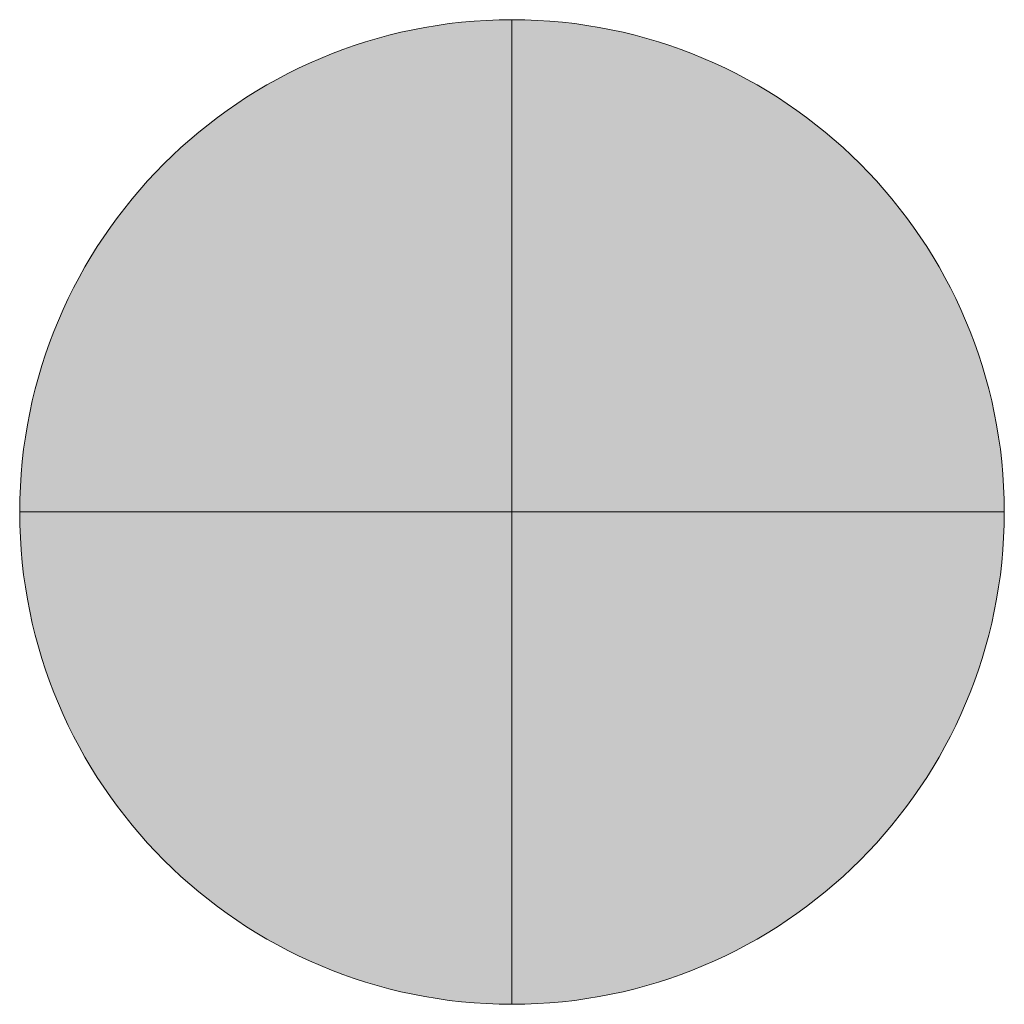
# Model space of a CAD drawing. Header units: metres. Extents: x -0.0006 to 0.0006, y -0.0006 to 0.0006.
import ezdxf

# ---------------------------------------------------------------- set-up
doc = ezdxf.new("R2010")
doc.units = ezdxf.units.M
doc.header["$MEASUREMENT"] = 0
doc.layers.add('SIG_BOStrab_Sh6_flf', color=7, linetype='Continuous', lineweight=0, true_color=0xffffff)
doc.layers.add('SIG_BOStrab_Sh6_sym', color=7, linetype='Continuous', lineweight=5)

msp = doc.modelspace()

# ---------------------------------------------------------------- hatches: boundary and pattern name
at = {"layer": 'SIG_BOStrab_Sh6_flf', "linetype": 'Continuous', "true_color": 0xffffff}
for points in [[(-0.0006003, 0), (0, 0), (0, 0.0006003, 0.414214)], [(0.0006003, 0), (0, 0), (0, -0.0006003, 0.414214)]]:
    msp.add_hatch(color=7, dxfattribs=at).paths.add_polyline_path(points)
at = {"layer": 'SIG_BOStrab_Sh6_flf'}
for points in [[(0, 0.0006003), (0, 0), (0.0006003, 0, 0.414214)], [(0, -0.0006003), (0, 0), (-0.0006003, 0, 0.414214)]]:
    msp.add_hatch(color=1, dxfattribs=at).paths.add_polyline_path(points)

# ---------------------------------------------------------------- linework, layer by layer
at = {"layer": 'SIG_BOStrab_Sh6_sym', "flags": 128}
for points in [[(0, 0.0006003), (0, 0), (0.0006003, 0)], [(0, -0.0006003), (0, 0), (-0.0006003, 0)]]:
    msp.add_lwpolyline(points, dxfattribs=at)
at = {"layer": 'SIG_BOStrab_Sh6_sym'}
msp.add_circle((0, 0), 0.0006003, dxfattribs=at)
for start, end in [(0, 90), (180, 270), (180, 270)]:
    msp.add_arc((0, 0), 0.0006003, start, end, dxfattribs=at)

doc.saveas('drawing.dxf')
